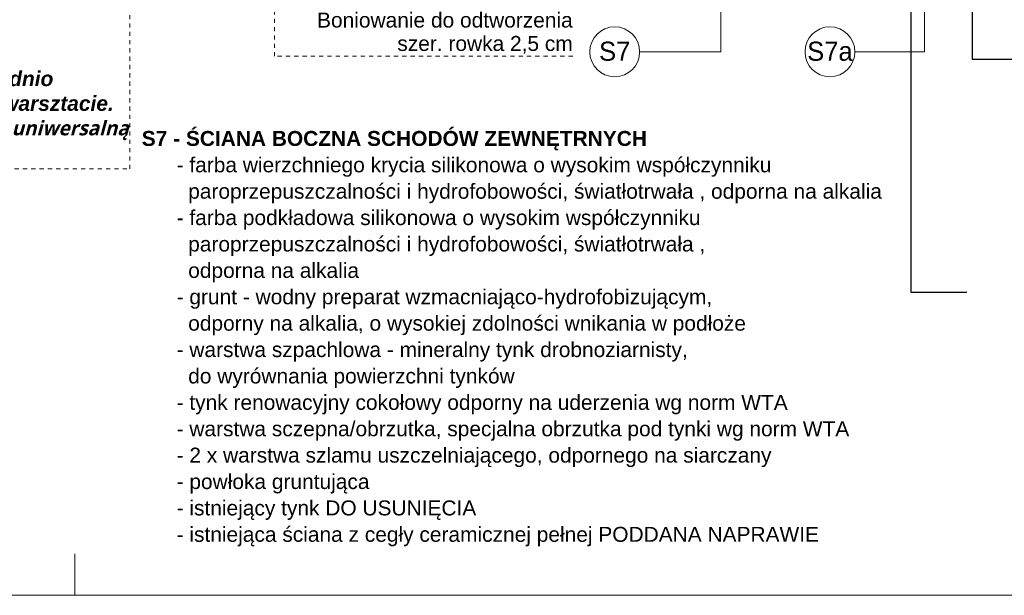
# Model space of a CAD drawing. Extents: x -396299 to -11759, y -15022 to 18278.
# Tile 24 of 205: x -321207 to -309364, y -11422 to -4498. Entities that reach past the tile are written whole.
import ezdxf

# ---------------------------------------------------------------- set-up
doc = ezdxf.new("R2010")
doc.units = 0
doc.header["$MEASUREMENT"] = 0
doc.linetypes.add('Hidden Line', pattern=[100, 50, -50])
doc.layers.add('Arch opisy', color=7, linetype='Continuous')
for name, color, linetype, lineweight in [('Arch opisy_Nr_Pióra__1', 7, 'Continuous', 25), ('Arch opisy_Nr_Pióra__21', 7, 'Continuous', 13), ('Arch opisy_Nr_Pióra__5', 7, 'Continuous', 13), ('ARCH TABELA_Nr_Pióra__21', 7, 'Continuous', 13)]:
    doc.layers.add(name, color=color, linetype=linetype, lineweight=lineweight)
doc.layers.add('Arch opisy_Nr_Pióra__3', color=7, linetype='Continuous', lineweight=20, true_color=0xff6600)
doc.styles.add('GENERATED_STYLE_10', font='arial.ttf')
doc.styles.add('GENERATED_STYLE_3', font='txt')
doc.styles.add('GENERATED_STYLE_8', font='arial.ttf')
doc.dimstyles.new('GENERATED_STYLE__11', dxfattribs={"dimtxt": 0.18, "dimasz": 109.44, "dimexe": 0.18, "dimexo": 0.0625, "dimgap": 0.09, "dimtad": 0, "dimtih": 1, "dimtoh": 1, "dimdec": 4, "dimzin": 0, "dimdsep": 46, "dimcen": 0.09, "dimadec": 0, "dimazin": 0, "dimtfac": 1, "dimtdec": 4, "dimtmove": 0, "dimatfit": 3, "dimldrblk": 'ARROWHEAD_11', "dimfxl": 0, "dimtolj": 1, "dimtzin": 0, "dimarcsym": 0})

# ---------------------------------------------------------------- blocks, each defined once
blk = doc.blocks.new('Linia_135', base_point=(-312773, -4884))
at = {"layer": 'Arch opisy_Nr_Pióra__21', "linetype": 'Continuous'}
blk.add_line((-312773, -4884), (-313750, -4884), dxfattribs=at)
blk.add_circle((-314050, -4884), 300, dxfattribs=at)
blk = doc.blocks.new('Linia_137', base_point=(-310325, -4884))
at = {"layer": 'Arch opisy_Nr_Pióra__21', "linetype": 'Continuous'}
blk.add_line((-310325, -4884), (-311161, -4884), dxfattribs=at)
blk.add_circle((-311461, -4884), 300, dxfattribs=at)
blk = doc.blocks.new('Linia_143', base_point=(-319881, -6293))
at = {"layer": 'Arch opisy_Nr_Pióra__3', "linetype": 'Continuous'}
blk.add_hatch(color=256, dxfattribs=at).paths.add_polyline_path([(-319881, 793), (-319781, 693), (-319981, 693)], flags=0)
for p, q in [((-319881, 793), (-319981, 693)), ((-319881, 793), (-319781, 693)), ((-319781, 693), (-319981, 693))]:
    blk.add_line(p, q, dxfattribs=at)
at = {"layer": 'Arch opisy_Nr_Pióra__3', "linetype": 'Hidden Line'}
blk.add_line((-319881, -6293), (-319881, 693), dxfattribs=at)
blk = doc.blocks.new('Linia_175', base_point=(-318141, -4937))
at = {"layer": 'Arch opisy_Nr_Pióra__3', "linetype": 'Continuous'}
blk.add_hatch(color=256, dxfattribs=at).paths.add_polyline_path([(-318141, -3286), (-318041, -3386), (-318241, -3386)], flags=0)
for p, q in [((-318141, -3286), (-318241, -3386)), ((-318141, -3286), (-318041, -3386)), ((-318041, -3386), (-318241, -3386))]:
    blk.add_line(p, q, dxfattribs=at)
at = {"layer": 'Arch opisy_Nr_Pióra__3', "linetype": 'Hidden Line'}
blk.add_line((-318141, -4937), (-318141, -3386), dxfattribs=at)
blk = doc.blocks.new('ARROWHEAD_11')
at = {"color": 0, "linetype": 'Continuous', "lineweight": 0}
blk.add_line((0, 0), (-1, 0), dxfattribs=at)
at = {"color": 0, "linetype": 'Continuous', "lineweight": 0, "const_width": 0.25, "flags": 128}
blk.add_lwpolyline([(-0.125, 0, 1), (0.125, 0, 1)], format="xyb", close=True, dxfattribs=at)

msp = doc.modelspace()

# ---------------------------------------------------------------- linework, layer by layer
at = {"layer": 'Arch opisy_Nr_Pióra__21', "linetype": 'Continuous'}
for p, q in [((-312773, -3535.4), (-312773, -4883.9)), ((-310324.8, -4180), (-310324.8, -4883.9))]:
    msp.add_line(p, q, dxfattribs=at)
at = {"layer": 'Arch opisy_Nr_Pióra__3', "linetype": 'Hidden Line'}
for p, q in [((-314554.9, -4937.2), (-318141.2, -4937.2)), ((-324867.9, -6292.7), (-319881.1, -6292.7))]:
    msp.add_line(p, q, dxfattribs=at)
at = {"layer": 'ARCH TABELA_Nr_Pióra__21', "linetype": 'Continuous'}
for p, q in [((-320543.7, -11421.6), (-320543.7, -10921.6)), ((-266543.7, -11421.6), (-341543.7, -11421.6))]:
    msp.add_line(p, q, dxfattribs=at)

# ---------------------------------------------------------------- block references
at = {"layer": 'Arch opisy', "color": 30, "linetype": 'Hidden Line', "lineweight": 20, "true_color": 0xff6600}
for name, p in [('Linia_143', (-319881.1, -6292.7)), ('Linia_175', (-318141.2, -4937.2))]:
    msp.add_blockref(name, p, dxfattribs=at)
at = {"layer": 'Arch opisy', "linetype": 'Continuous'}
for name, p in [('Linia_135', (-312773, -4883.9)), ('Linia_137', (-310324.8, -4883.9))]:
    msp.add_blockref(name, p, dxfattribs=at)

# ---------------------------------------------------------------- texts
at = {"layer": 'Arch opisy_Nr_Pióra__1', "linetype": 'Continuous', "char_height": 230, "attachment_point": 2, "style": 'GENERATED_STYLE_3'}
for s, insert in [('{S7}', (-314049.7, -4762.6)), ('{S7a}', (-311461.4, -4762.6))]:
    msp.add_mtext(s, dxfattribs=dict(at, insert=insert))
at = {"layer": 'Arch opisy_Nr_Pióra__5', "linetype": 'Continuous', "char_height": 180}
for s, insert, width, attachment_point, line_spacing_factor, style in [('{Boniowanie do odtworzenia\\Pszer. rowka 2,5 cm}', (-314554.9, -4412.6), 4054.423, 3, 0.938497, 'GENERATED_STYLE_10'), ('\\A1;{\\fArial|b1|i1|c0|p38;Dodany profil gzymsu 6x6 cm\\Pwykonany z lekkiej ciągninej\\Pzaprawy rdzeniowej bezpośrednio\\Pna budowie lub wykonany w warsztacie.\\PGotowe gzymsy mocować na \\fSegoe UI|b1|i1|c0|p34;\\H0.971429x;uniwersalną zaprawę klejową i zbrojącą\\fArial|b1|i1|c0|p38;\\H1.143791x; }', (-324867.9, -4522.4), 5394.216, 1, 0.991123, 'GENERATED_STYLE_10'), ('\\A1;{\\fArial|b1|i0|c0|p38;S7 - ŚCIANA BOCZNA SCHODÓW ZEWNĘTRNYCH\\P\\fArial|b0|i0|c0|p38;      - farba wierzchniego krycia silikonowa o wysokim współczynniku \\P        paroprzepuszczalności i hydrofobowości, światłotrwała , odporna na alkalia \\P      - farba podkładowa silikonowa o wysokim współczynniku \\P        paroprzepuszczalności i hydrofobowości, światłotrwała , \\P        odporna na alkalia\\P      - grunt - wodny preparat wzmacniająco-hydrofobizującym, \\P        odporny na alkalia, o wysokiej zdolności wnikania w podłoże\\P      - warstwa szpachlowa - mineralny tynk drobnoziarnisty, \\P        do wyrównania powierzchni tynków\\P      - tynk renowacyjny cokołowy odporny na uderzenia wg norm WTA\\P      - warstwa sczepna/obrzutka, specjalna obrzutka pod tynki wg norm WTA\\P      - 2 x warstwa szlamu uszczelniającego, odpornego na siarczany\\P      - powłoka gruntująca\\P      - istniejący tynk DO USUNIĘCIA\\P      - istniejąca ściana z cegły ceramicznej pełnej PODDANA NAPRAWIE}', (-319738.7, -5836.5), 9728.552, 1, 1.057938, 'GENERATED_STYLE_8')]:
    msp.add_mtext(s, dxfattribs=dict(at, insert=insert, width=width, attachment_point=attachment_point, line_spacing_factor=line_spacing_factor, style=style))

# ---------------------------------------------------------------- leaders
at = {"layer": 'Arch opisy_Nr_Pióra__21', "linetype": 'Continuous', "annotation_type": 0, "has_hookline": 1, "hookline_direction": 1}
for points, text_width in [([(-309748.7, -201.8), (-309748.7, -4973.8), (-309203.3, -4973.8)], 3677.1), ([(-310489.3, -3741.8), (-310489.3, -7776.8), (-309812.7, -7776.8)], 4971.4)]:
    msp.add_leader(points, dimstyle='GENERATED_STYLE__11', dxfattribs=dict(at, text_width=text_width))

doc.saveas('drawing.dxf')
